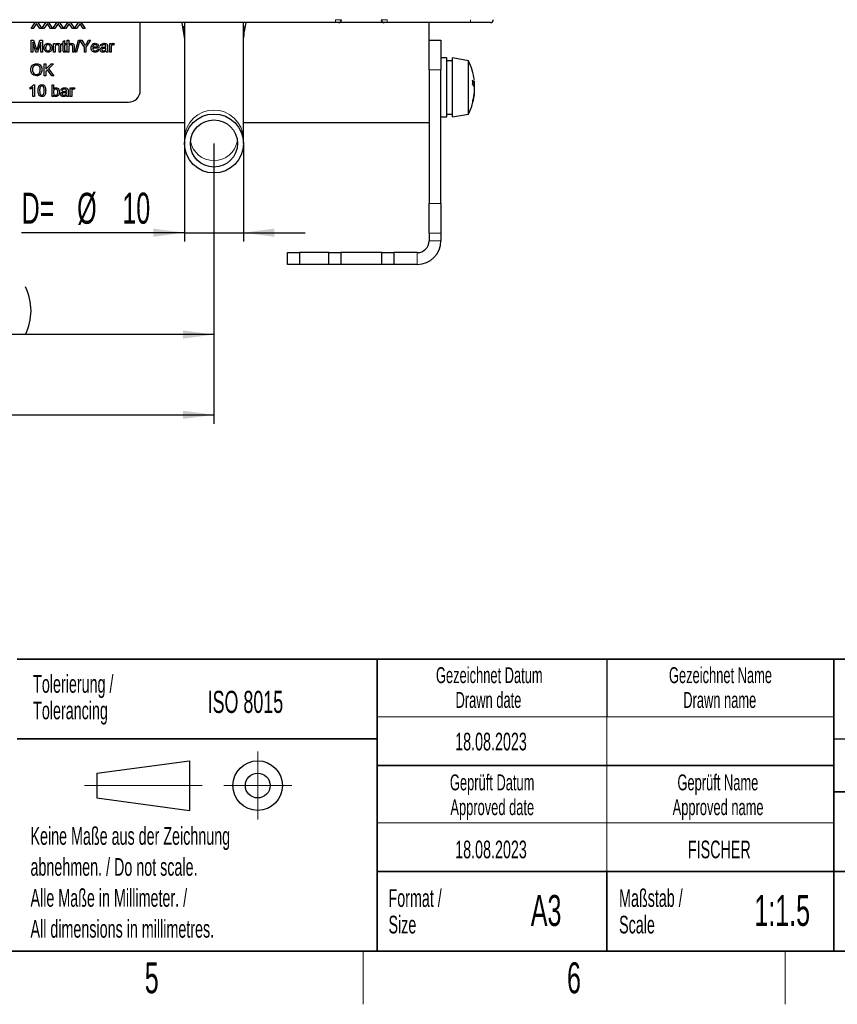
# Paper-space layout 'Blatt5' of a CAD drawing. Header units: millimetres. Extents: x 5 to 418, y 2 to 292.
# Tile 9 of 32: x 226 to 318, y 6 to 117. Entities that reach past the tile are written whole.
import ezdxf

# ---------------------------------------------------------------- set-up
doc = ezdxf.new("R2010")
doc.units = ezdxf.units.MM
doc.layers.add('SLD-0', color=7, linetype='Continuous')
doc.styles.add('SLDTEXTSTYLE0', font='TXT', dxfattribs={"width": 0.605})
doc.dimstyles.new('SLDDIMSTYLE5', dxfattribs={"dimtxt": 3.5, "dimasz": 3.5, "dimexe": 0, "dimexo": 0.0625, "dimgap": 0.875, "dimtad": 1, "dimlfac": 1.5, "dimrnd": 1e-09, "dimzin": 12, "dimdsep": 46, "dimtxsty": 'SLDTEXTSTYLE0', "dimsah": 1, "dimcen": 0.09, "dimadec": 0, "dimazin": 3, "dimtfac": 1, "dimtofl": 0, "dimtmove": 0, "dimatfit": 3, "dimfxl": 1, "dimfrac": 2, "dimtolj": 1, "dimtzin": 12, "dimarcsym": 0})
doc.dimstyles.new('SLDDIMSTYLE6', dxfattribs={"dimtxt": 3.5, "dimasz": 3.5, "dimexe": 0, "dimexo": 0.0625, "dimgap": 0.875, "dimtad": 1, "dimlfac": 1.5, "dimrnd": 1e-09, "dimzin": 12, "dimdsep": 46, "dimtxsty": 'SLDTEXTSTYLE0', "dimsah": 1, "dimcen": 0.09, "dimadec": 0, "dimazin": 3, "dimtfac": 1, "dimtmove": 0, "dimatfit": 0, "dimfxl": 1, "dimfrac": 2, "dimtolj": 1, "dimtzin": 12, "dimarcsym": 0})

# ---------------------------------------------------------------- blocks, each defined once
blk = doc.blocks.new('_D_29')
at = {"layer": 'SLD-0'}
for p, q in [((199.89, 103.3), (199.89, 80.71)), ((247.89, 103.3), (247.89, 80.71)), ((247.89, 81.71), (199.89, 81.71))]:
    blk.add_line(p, q, dxfattribs=at)
for centre, start, end in [((226.58, 84.4), 153.4349, 206.5651), ((221.19, 84.4), 333.4349, 26.5651)]:
    blk.add_arc(centre, 6.01, start, end, dxfattribs=at)
for points in [[(199.89, 81.71), (203.39, 81.25), (203.39, 82.17)], [(247.89, 81.71), (244.39, 82.17), (244.39, 81.25)]]:
    blk.add_solid(points, dxfattribs=at)
at = {"layer": 'SLD-0', "insert": (221.21, 86.22), "char_height": 3.5, "attachment_point": 1, "style": 'SLDTEXTSTYLE0'}
blk.add_mtext('72', dxfattribs=at)
blk = doc.blocks.new('_D_30')
at = {"layer": 'SLD-0'}
for p, q in [((244.55, 103.3), (244.55, 92.22)), ((251.22, 103.3), (251.22, 92.22)), ((244.55, 93.22), (226.14, 93.22)), ((244.55, 93.22), (251.22, 93.22)), ((251.22, 93.22), (258.22, 93.22))]:
    blk.add_line(p, q, dxfattribs=at)
for points in [[(244.55, 93.22), (241.05, 93.68), (241.05, 92.76)], [(251.22, 93.22), (254.72, 92.76), (254.72, 93.68)]]:
    blk.add_solid(points, dxfattribs=at)
at = {"layer": 'SLD-0', "char_height": 3.5, "attachment_point": 1, "style": 'SLDTEXTSTYLE0'}
for s, insert in [('D=', (226.14, 97.74)), ('%%c', (232.42, 97.73)), ('10', (237.53, 97.74))]:
    blk.add_mtext(s, dxfattribs=dict(at, insert=insert))
blk = doc.blocks.new('_D_34')
at = {"layer": 'SLD-0', "color": 7}
for p, q in [((166.22, 121.63), (166.22, 71.63)), ((247.89, 103.3), (247.89, 71.63)), ((166.22, 72.63), (247.89, 72.63))]:
    blk.add_line(p, q, dxfattribs=at)
for points in [[(166.22, 72.63), (169.72, 72.17), (169.72, 73.09)], [(247.89, 72.63), (244.39, 73.09), (244.39, 72.17)]]:
    blk.add_solid(points, dxfattribs=at)
at = {"layer": 'SLD-0', "color": 7, "insert": (201.04, 77.15), "char_height": 3.5, "attachment_point": 1, "style": 'SLDTEXTSTYLE0'}
blk.add_mtext('122,5', dxfattribs=at)

psp = doc.layouts.new('Blatt5')

# ---------------------------------------------------------------- linework, layer by layer
at = {"color": 7, "linetype": 'Continuous', "lineweight": 25}
for p, q in [((261.6443, 116.9677), (184.1289, 116.9677)), ((227.2023, 116.301), (227.6603, 116.9677)), ((227.9567, 116.9677), (228.416, 116.301)), ((228.4331, 116.301), (228.891, 116.9677)), ((229.1875, 116.9677), (229.6468, 116.301)), ((229.6639, 116.301), (230.1218, 116.9677)), ((230.4182, 116.9677), (230.8775, 116.301)), ((230.8946, 116.301), (231.3526, 116.9677)), ((231.649, 116.9677), (232.1083, 116.301)), ((232.1254, 116.301), (232.5833, 116.9677)), ((232.8798, 116.9677), (233.3391, 116.301)), ((244.4534, 115.9718), (244.2922, 116.9677)), ((244.5533, 116.9677), (244.5533, 103.9041)), ((251.22, 103.9041), (251.22, 116.9677)), ((251.4815, 116.9704), (251.3198, 115.9718)), ((261.9776, 116.9677), (261.6443, 116.9677)), ((267.129, 116.9677), (261.9776, 116.9677)), ((267.4623, 116.9677), (267.129, 116.9677)), ((276.8866, 116.9677), (267.4623, 116.9677)), ((272.22, 114.9677), (272.22, 116.9677)), ((279.1443, 116.9677), (276.8866, 116.9677)), ((227.4318, 116.301), (227.2023, 116.301)), ((227.7472, 116.7599), (227.4318, 116.301)), ((228.1892, 116.301), (227.8647, 116.7722)), ((228.416, 116.301), (228.1892, 116.301)), ((228.6625, 116.301), (228.4331, 116.301)), ((228.978, 116.7599), (228.6625, 116.301)), ((229.42, 116.301), (229.0955, 116.7722)), ((229.6468, 116.301), (229.42, 116.301)), ((229.8933, 116.301), (229.6639, 116.301)), ((230.2087, 116.7599), (229.8933, 116.301)), ((230.6508, 116.301), (230.3263, 116.7722)), ((230.8775, 116.301), (230.6508, 116.301)), ((231.1241, 116.301), (230.8946, 116.301)), ((231.4395, 116.7599), (231.1241, 116.301)), ((231.8815, 116.301), (231.557, 116.7722)), ((232.1083, 116.301), (231.8815, 116.301)), ((232.3548, 116.301), (232.1254, 116.301)), ((232.6703, 116.7599), (232.3548, 116.301)), ((233.1123, 116.301), (232.7878, 116.7722)), ((233.3391, 116.301), (233.1123, 116.301)), ((239.5533, 109.301), (239.5533, 116.6344)), ((244.5418, 116.7796), (244.5533, 116.7449)), ((227.2114, 114.9677), (227.4943, 114.9677)), ((227.2114, 113.6344), (227.2114, 114.9677)), ((227.7531, 113.6344), (227.3994, 114.7626)), ((227.3994, 114.7626), (227.3994, 113.6344)), ((227.4943, 114.9677), (227.7923, 114.0321)), ((227.9179, 114.0481), (228.213, 114.9677)), ((228.3054, 114.7626), (227.9497, 113.6344)), ((228.213, 114.9677), (228.4935, 114.9677)), ((228.3054, 113.6344), (228.3054, 114.7626)), ((228.4935, 114.9677), (228.4935, 113.6344)), ((230.8182, 114.8459), (230.9892, 114.9431)), ((230.8182, 114.6087), (230.8182, 114.8459)), ((230.9892, 114.9431), (230.9892, 114.6087)), ((231.2969, 113.6344), (231.2969, 114.9677)), ((231.2969, 114.9677), (231.4678, 114.9677)), ((231.4678, 114.9677), (231.4678, 114.4808)), ((232.2029, 113.6344), (232.5789, 114.9677)), ((232.7194, 114.9649), (232.3442, 113.6344)), ((232.5789, 114.9677), (232.94, 114.9677)), ((233.2304, 114.1993), (232.7194, 114.9649)), ((232.94, 114.9677), (233.1986, 114.5601)), ((233.9312, 114.9677), (233.4184, 114.1993)), ((233.4603, 114.5753), (233.7087, 114.9677)), ((233.7087, 114.9677), (233.9312, 114.9677)), ((272.22, 114.9677), (273.5533, 114.9677)), ((272.22, 111.6344), (272.22, 114.9677)), ((273.5533, 114.9677), (273.5533, 111.6344)), ((227.3994, 113.6344), (227.2114, 113.6344)), ((227.9497, 113.6344), (227.7531, 113.6344)), ((228.4935, 113.6344), (228.3054, 113.6344)), ((229.7584, 113.6344), (229.7584, 114.6087)), ((229.7584, 114.6087), (229.9294, 114.6087)), ((229.9294, 113.6344), (229.7584, 113.6344)), ((229.9294, 114.6087), (229.9294, 114.4728)), ((229.9294, 114.1568), (229.9294, 113.6344)), ((230.3738, 113.6344), (230.3738, 114.2161)), ((230.5447, 113.6344), (230.3738, 113.6344)), ((230.5447, 114.2305), (230.5447, 113.6344)), ((230.6986, 114.4549), (230.6986, 114.6087)), ((230.6986, 114.6087), (230.8182, 114.6087)), ((230.8182, 114.4549), (230.6986, 114.4549)), ((230.8182, 113.9081), (230.8182, 114.4549)), ((230.9892, 114.6087), (231.143, 114.6087)), ((231.143, 114.4549), (230.9892, 114.4549)), ((230.9892, 114.4549), (230.9892, 113.902)), ((231.143, 114.6087), (231.143, 114.4549)), ((231.143, 113.7754), (231.1601, 113.6319)), ((231.4678, 113.6344), (231.2969, 113.6344)), ((231.4678, 114.1571), (231.4678, 113.6344)), ((231.9123, 113.6344), (231.9123, 114.2399)), ((232.0832, 113.6344), (231.9123, 113.6344)), ((232.0832, 114.2487), (232.0832, 113.6344)), ((232.3442, 113.6344), (232.2029, 113.6344)), ((233.2304, 113.6344), (233.2304, 114.1993)), ((233.4184, 113.6344), (233.2304, 113.6344)), ((233.4184, 114.1993), (233.4184, 113.6344)), ((234.1687, 114.2326), (234.7157, 114.2326)), ((234.8858, 114.0788), (234.1687, 114.0788)), ((234.7138, 113.925), (234.8813, 113.9079)), ((235.2114, 114.3181), (235.0405, 114.3352)), ((235.6721, 114.0462), (235.6729, 114.0959)), ((235.9123, 113.6344), (235.7413, 113.6344)), ((235.861, 114.266), (235.861, 114.0574)), ((236.1003, 113.6344), (236.1003, 114.6087)), ((236.1003, 114.6087), (236.2541, 114.6087)), ((236.2712, 113.6344), (236.1003, 113.6344)), ((236.2541, 114.6087), (236.2541, 114.4728)), ((236.2712, 114.152), (236.2712, 113.6344)), ((236.6131, 114.5801), (236.5597, 114.4319)), ((274.22, 112.9677), (273.5533, 112.9677)), ((274.22, 106.5048), (274.22, 112.9677)), ((274.8533, 112.6344), (274.22, 112.6344)), ((276.6666, 112.6479), (274.8533, 112.9677)), ((274.8533, 106.5048), (274.8533, 112.9677)), ((276.6666, 106.805), (276.6666, 112.6479)), ((228.6815, 110.9677), (228.6815, 112.301)), ((228.6815, 112.301), (228.8695, 112.301)), ((228.8695, 112.301), (228.8695, 111.6867)), ((228.8695, 111.6867), (229.4838, 112.301)), ((229.065, 111.6245), (228.8695, 111.4292)), ((228.8695, 111.4292), (228.8695, 110.9677)), ((229.5439, 110.9677), (229.065, 111.6245)), ((229.7413, 112.301), (229.1842, 111.7439)), ((229.1842, 111.7439), (229.7755, 110.9677)), ((229.4838, 112.301), (229.7413, 112.301)), ((272.22, 111.6344), (272.22, 96.5147)), ((273.5533, 96.5147), (273.5533, 111.6344)), ((228.8695, 110.9677), (228.6815, 110.9677)), ((229.7755, 110.9677), (229.5439, 110.9677)), ((227.0976, 109.4597), (227.0976, 109.6173)), ((227.4053, 108.6173), (227.4053, 109.6563)), ((227.4662, 109.9506), (227.5763, 109.9506)), ((227.5763, 109.9506), (227.5763, 108.6173)), ((229.5763, 108.6173), (229.5763, 109.9506)), ((229.5763, 109.9506), (229.7472, 109.9506)), ((229.7472, 109.9506), (229.7472, 109.4599)), ((230.7387, 109.301), (230.5677, 109.3181)), ((231.1994, 109.0291), (231.2002, 109.0788)), ((231.3882, 109.2489), (231.3882, 109.0403)), ((231.6276, 108.6173), (231.6276, 109.5916)), ((231.6276, 109.5916), (231.7814, 109.5916)), ((231.7814, 109.5916), (231.7814, 109.4557)), ((231.7985, 109.1349), (231.7985, 108.6173)), ((232.1404, 109.563), (232.087, 109.4148)), ((277.1463, 110.1179), (277.3353, 110.1696)), ((277.2439, 109.8522), (277.3541, 109.8681)), ((277.3007, 110.1602), (277.3469, 110.1603)), ((277.334, 109.6363), (277.3353, 109.6366)), ((207.5533, 107.9677), (238.22, 107.9677)), ((227.5763, 108.6173), (227.4053, 108.6173)), ((229.7472, 108.6173), (229.5763, 108.6173)), ((229.7472, 108.7634), (229.7472, 108.6173)), ((231.4395, 108.6173), (231.2686, 108.6173)), ((231.7985, 108.6173), (231.6276, 108.6173)), ((277.3234, 108.9136), (277.3469, 108.9092)), ((277.3418, 109.0616), (277.3541, 109.0584)), ((273.5533, 106.301), (274.22, 106.301)), ((274.22, 106.6344), (274.8533, 106.6344)), ((274.22, 106.301), (274.22, 106.5048)), ((274.8533, 106.301), (276.6666, 106.6208)), ((274.8533, 106.301), (274.8533, 106.5048)), ((276.6666, 106.6208), (276.6666, 106.805)), ((244.5533, 105.6344), (203.22, 105.6344)), ((272.22, 105.6344), (251.22, 105.6344)), ((244.5533, 103.9041), (244.5533, 103.301)), ((251.22, 103.301), (251.22, 103.9041)), ((272.22, 93.1814), (272.22, 96.5147)), ((273.5533, 96.5147), (273.5533, 93.1814)), ((272.22, 93.1814), (272.22, 92.301)), ((273.5533, 93.1814), (273.5533, 92.301)), ((256.22, 89.6344), (256.22, 90.9677)), ((256.22, 90.9677), (257.5533, 90.9677)), ((257.5533, 90.9677), (257.5533, 89.6344)), ((260.8866, 90.9677), (257.5533, 90.9677)), ((260.8866, 89.6344), (260.8866, 90.9677)), ((260.8866, 90.9677), (262.22, 90.9677)), ((262.22, 90.9677), (262.22, 89.6344)), ((266.8866, 90.9677), (262.22, 90.9677)), ((266.8866, 89.6344), (266.8866, 90.9677)), ((266.8866, 90.9677), (268.22, 90.9677)), ((268.22, 90.9677), (268.22, 89.6344)), ((270.8866, 90.9677), (268.22, 90.9677)), ((257.5533, 89.6344), (256.22, 89.6344)), ((260.8866, 89.6344), (257.5533, 89.6344)), ((262.22, 89.6344), (260.8866, 89.6344)), ((266.8866, 89.6344), (262.22, 89.6344)), ((268.22, 89.6344), (266.8866, 89.6344)), ((270.8866, 89.6344), (268.22, 89.6344))]:
    psp.add_line(p, q, dxfattribs=at)
at = {"color": 7, "linetype": 'Continuous', "lineweight": 18}
for p, q in [((261.6443, 116.9677), (261.6443, 117.2952)), ((267.4623, 117.2952), (267.4623, 116.9677)), ((276.8866, 117.2952), (276.8866, 116.9677)), ((273.5533, 111.6344), (272.22, 111.6344)), ((272.22, 96.5147), (273.5533, 96.5147)), ((273.5533, 93.1814), (272.22, 93.1814)), ((272.22, 92.301), (273.5533, 92.301)), ((270.8866, 90.9677), (270.8866, 89.6344))]:
    psp.add_line(p, q, dxfattribs=at)
at = {"color": 7, "linetype": 'Continuous', "lineweight": 25, "flags": 128}
psp.add_lwpolyline([(239.5533, 116.6344), (239.5277, 116.8945), (239.5109, 116.9677)], dxfattribs=at)
at = {"color": 7, "linetype": 'Continuous', "lineweight": 25}
for radius in [3.3333, 2.6667]:
    psp.add_circle((247.8866, 103.301), radius, dxfattribs=at)
for centre, radius, start, end in [((261.9776, 117.301), 0.3333, 270, 359), ((267.129, 117.301), 0.3333, 181, 270), ((279.1443, 117.301), 0.3333, 270, 359), ((270.72, 109.6344), 6.6667, 7.16035, 26.874607), ((276.5671, 109.878), 0.8217, 20.78825, 45.449765), ((271.0637, 110.2431), 6.0839, 357.922799, 2.077201), ((277.1877, 110.2624), 0.1743, 327.86154, 342.619615), ((275.8243, 110.2118), 1.5297, 359.942397, 5.539657), ((238.22, 109.301), 1.3333, 270, 0), ((275.862, 109.1508), 1.55, 18.091623, 34.224541), ((271.119, 109.765), 6.2624, 345.069726, 353.981948), ((273.5604, 110.0588), 3.7985, 353.618191, 357.122907), ((273.5604, 109.2099), 3.7985, 2.877093, 6.381809), ((277.2067, 109.0137), 0.154, 16.872814, 26.757496), ((271.4565, 109.8701), 5.8976, 359.981262, 2.820433), ((271.4565, 109.3986), 5.8976, 357.179567, 0.018738), ((270.72, 109.6344), 6.6667, 333.125393, 352.83965), ((271.7139, 109.5083), 5.6648, 344.400087, 353.929109), ((276.3543, 108.0682), 0.82, 354.169493, 5.830507), ((275.8243, 109.0569), 1.5297, 354.460343, 0.057603), ((270.8866, 92.301), 1.3333, 270, 0), ((270.8866, 92.301), 2.6667, 270, 0)]:
    psp.add_arc(centre, radius, start, end, dxfattribs=at)
at = {"color": 7, "linetype": 'Continuous', "lineweight": 18}
for centre, radius, start, end in [((247.8866, 103.7409), 3.3373, 2.802718, 177.197282), ((247.8866, 104.0446), 2.6836, 189.279134, 350.720866)]:
    psp.add_arc(centre, radius, start, end, dxfattribs=at)
for centre, major_axis, start_param, end_param in [((261.6442, 117.301), (0.6667, -0.0058), 4.71261742, 6.28310916), ((267.4624, 117.301), (0.6667, 0.0058), 3.1416688, 4.71216054)]:
    psp.add_ellipse(centre, major_axis=major_axis, ratio=0.00872421, start_param=start_param, end_param=end_param, dxfattribs=at)
at = {"color": 7, "linetype": 'Continuous', "lineweight": 25}
for start_param, end_param in [(4.72141598, 4.95433406), (1.32885124, 1.56176933)]:
    psp.add_ellipse((247.8866, 116.0048), major_axis=(0, -3.6537), ratio=0.93969262, start_param=start_param, end_param=end_param, dxfattribs=at)
for points, knots in [([(227.81, 116.8515), (227.7982, 116.8345), (227.7771, 116.804), (227.7563, 116.7734), (227.7472, 116.7599)], [0, 0, 0, 0, 0.560001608, 1, 1, 1, 1]), ([(227.8647, 116.7722), (227.8545, 116.7869), (227.8361, 116.8133), (227.818, 116.8398), (227.81, 116.8515)], [0, 0, 0, 0, 0.55999976, 1, 1, 1, 1]), ([(229.0407, 116.8515), (229.0289, 116.8345), (229.0079, 116.804), (228.9871, 116.7734), (228.978, 116.7599)], [0, 0, 0, 0, 0.56000161, 1, 1, 1, 1]), ([(229.0955, 116.7722), (229.0852, 116.7869), (229.0669, 116.8133), (229.0487, 116.8398), (229.0407, 116.8515)], [0, 0, 0, 0, 0.55999976, 1, 1, 1, 1]), ([(230.2715, 116.8515), (230.2597, 116.8345), (230.2386, 116.804), (230.2179, 116.7734), (230.2087, 116.7599)], [0, 0, 0, 0, 0.56000161, 1, 1, 1, 1]), ([(230.3263, 116.7722), (230.316, 116.7869), (230.2977, 116.8133), (230.2795, 116.8398), (230.2715, 116.8515)], [0, 0, 0, 0, 0.55999976, 1, 1, 1, 1]), ([(231.5023, 116.8515), (231.4905, 116.8345), (231.4694, 116.804), (231.4486, 116.7734), (231.4395, 116.7599)], [0, 0, 0, 0, 0.56000161, 1, 1, 1, 1]), ([(231.557, 116.7722), (231.5468, 116.7869), (231.5284, 116.8133), (231.5103, 116.8398), (231.5023, 116.8515)], [0, 0, 0, 0, 0.55999976, 1, 1, 1, 1]), ([(232.733, 116.8515), (232.7212, 116.8345), (232.7002, 116.804), (232.6794, 116.7734), (232.6703, 116.7599)], [0, 0, 0, 0, 0.560001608, 1, 1, 1, 1]), ([(232.7878, 116.7722), (232.7775, 116.7869), (232.7592, 116.8133), (232.741, 116.8398), (232.733, 116.8515)], [0, 0, 0, 0, 0.55999976, 1, 1, 1, 1]), ([(227.7923, 114.0321), (227.8038, 113.9956), (227.8242, 113.9304), (227.8438, 113.865), (227.8524, 113.8363)], [0, 0, 0, 0, 0.56000185, 1, 1, 1, 1]), ([(227.8524, 113.8363), (227.8644, 113.8759), (227.8858, 113.9466), (227.9081, 114.0171), (227.9179, 114.0481)], [0, 0, 0, 0, 0.55999692, 1, 1, 1, 1]), ([(228.6815, 114.1215), (228.6853, 114.2052), (228.6922, 114.3545), (228.7867, 114.4686), (228.8281, 114.5187)], [0, 0, 0, 0, 0.56096346, 1, 1, 1, 1]), ([(229.1265, 113.6173), (229.0549, 113.6248), (228.9121, 113.6399), (228.7569, 113.7814), (228.6897, 113.9539), (228.6842, 114.0656), (228.6815, 114.1215)], [0, 0, 0, 0, 0.27961572, 0.55837074, 0.77885802, 1, 1, 1, 1]), ([(228.8281, 114.5187), (228.8787, 114.5538), (228.9691, 114.6165), (229.0783, 114.623), (229.1265, 114.6258)], [0, 0, 0, 0, 0.55903307, 1, 1, 1, 1]), ([(229.1265, 114.472), (229.0951, 114.4692), (229.0325, 114.4638), (228.9508, 114.4131), (228.8644, 114.3048), (228.8574, 114.1974), (228.8524, 114.1221)], [0, 0, 0, 0, 0.1871365, 0.37402463, 0.56109723, 1, 1, 1, 1]), ([(228.8524, 114.1221), (228.8545, 114.075), (228.8586, 113.9813), (228.9161, 113.8594), (229.0156, 113.7831), (229.0895, 113.7751), (229.1265, 113.7711)], [0, 0, 0, 0, 0.28112931, 0.56038396, 0.78015885, 1, 1, 1, 1]), ([(229.1265, 114.6258), (229.1965, 114.6181), (229.3365, 114.6028), (229.4888, 114.466), (229.5617, 114.2997), (229.5675, 114.19), (229.5704, 114.1352)], [0, 0, 0, 0, 0.27955564, 0.55860039, 0.77899078, 1, 1, 1, 1]), ([(229.3994, 114.1271), (229.3974, 114.1736), (229.3933, 114.2661), (229.333, 114.3843), (229.2358, 114.46), (229.1629, 114.468), (229.1265, 114.472)], [0, 0, 0, 0, 0.28106405, 0.56031642, 0.78017413, 1, 1, 1, 1]), ([(229.5704, 114.1352), (229.568, 114.0625), (229.5632, 113.9178), (229.459, 113.7354), (229.2966, 113.6343), (229.1832, 113.6229), (229.1265, 113.6173)], [0, 0, 0, 0, 0.28103321, 0.55951312, 0.77960199, 1, 1, 1, 1]), ([(229.1265, 113.7711), (229.1581, 113.7739), (229.2214, 113.7795), (229.3028, 113.8325), (229.3886, 113.9427), (229.395, 114.0511), (229.3994, 114.1271)], [0, 0, 0, 0, 0.187044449, 0.373944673, 0.560983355, 1, 1, 1, 1]), ([(229.9294, 114.4728), (229.9494, 114.4985), (229.9894, 114.55), (230.0905, 114.6133), (230.1747, 114.6211), (230.2261, 114.6258)], [0, 0, 0, 0, 0.28055392, 0.56081541, 1, 1, 1, 1]), ([(230.1786, 114.472), (230.15, 114.4696), (230.0928, 114.4648), (230.0153, 114.4238), (229.9337, 114.3254), (229.9311, 114.2264), (229.9294, 114.1568)], [0, 0, 0, 0, 0.18727275, 0.37436152, 0.56054005, 1, 1, 1, 1]), ([(230.3738, 114.2161), (230.3735, 114.2506), (230.373, 114.3192), (230.338, 114.4137), (230.2599, 114.4647), (230.2057, 114.4695), (230.1786, 114.472)], [0, 0, 0, 0, 0.28167989, 0.55978517, 0.77958725, 1, 1, 1, 1]), ([(230.2261, 114.6258), (230.2659, 114.6225), (230.3453, 114.616), (230.4479, 114.5648), (230.5119, 114.4813), (230.5279, 114.4206), (230.5359, 114.3902)], [0, 0, 0, 0, 0.28021554, 0.55997122, 0.77963587, 1, 1, 1, 1]), ([(230.5359, 114.3902), (230.5391, 114.3605), (230.5447, 114.3074), (230.5447, 114.254), (230.5447, 114.2305)], [0, 0, 0, 0, 0.559791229, 1, 1, 1, 1]), ([(231.0397, 113.6173), (231.0128, 113.6182), (230.9592, 113.6202), (230.8821, 113.6512), (230.8083, 113.7489), (230.8141, 113.8424), (230.8182, 113.9081)], [0, 0, 0, 0, 0.187432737, 0.373821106, 0.559462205, 1, 1, 1, 1]), ([(230.9892, 113.902), (230.987, 113.8699), (230.9843, 113.8297), (231.0108, 113.7909), (231.0367, 113.7727), (231.0603, 113.7718), (231.076, 113.7711)], [0, 0, 0, 0, 0.49959573, 0.62523856, 0.7503541, 1, 1, 1, 1]), ([(231.1601, 113.6319), (231.1378, 113.6275), (231.098, 113.6195), (231.0575, 113.618), (231.0397, 113.6173)], [0, 0, 0, 0, 0.5600783, 1, 1, 1, 1]), ([(231.076, 113.7711), (231.0885, 113.7715), (231.1109, 113.7722), (231.1332, 113.7744), (231.143, 113.7754)], [0, 0, 0, 0, 0.55996521, 1, 1, 1, 1]), ([(231.4678, 114.4808), (231.5121, 114.5268), (231.5914, 114.6092), (231.704, 114.6207), (231.7536, 114.6258)], [0, 0, 0, 0, 0.55934104, 1, 1, 1, 1]), ([(231.7151, 114.472), (231.6727, 114.4659), (231.5881, 114.4537), (231.4726, 114.338), (231.4696, 114.2258), (231.4678, 114.1571)], [0, 0, 0, 0, 0.28020548, 0.5593196, 1, 1, 1, 1]), ([(231.9123, 114.2399), (231.911, 114.2724), (231.9086, 114.3373), (231.867, 114.4227), (231.792, 114.4669), (231.7408, 114.4703), (231.7151, 114.472)], [0, 0, 0, 0, 0.28122151, 0.55977747, 0.77937798, 1, 1, 1, 1]), ([(231.7536, 114.6258), (231.8076, 114.6212), (231.9152, 114.612), (232.0419, 114.5116), (232.0802, 114.3752), (232.0822, 114.2909), (232.0832, 114.2487)], [0, 0, 0, 0, 0.28031778, 0.55833953, 0.77855355, 1, 1, 1, 1]), ([(233.1986, 114.5601), (233.2222, 114.5231), (233.2643, 114.457), (233.3062, 114.3908), (233.3247, 114.3616)], [0, 0, 0, 0, 0.56000052, 1, 1, 1, 1]), ([(233.3247, 114.3616), (233.35, 114.4015), (233.3954, 114.4727), (233.4405, 114.544), (233.4603, 114.5753)], [0, 0, 0, 0, 0.55999995, 1, 1, 1, 1]), ([(233.9977, 114.1133), (234.002, 114.1855), (234.0104, 114.3297), (234.1183, 114.5075), (234.2779, 114.6115), (234.3913, 114.621), (234.4481, 114.6258)], [0, 0, 0, 0, 0.28074755, 0.5597747, 0.77966635, 1, 1, 1, 1]), ([(234.4571, 113.6173), (234.3851, 113.6237), (234.2412, 113.6367), (234.0803, 113.7728), (234.0066, 113.9445), (234.0007, 114.0569), (233.9977, 114.1133)], [0, 0, 0, 0, 0.27995211, 0.55866091, 0.77899431, 1, 1, 1, 1]), ([(234.4473, 114.472), (234.4091, 114.4688), (234.3329, 114.4624), (234.241, 114.4031), (234.1825, 114.3219), (234.1733, 114.2624), (234.1687, 114.2326)], [0, 0, 0, 0, 0.28019031, 0.55972787, 0.7796424, 1, 1, 1, 1]), ([(234.1687, 114.0788), (234.174, 114.0346), (234.1845, 113.9465), (234.2559, 113.8409), (234.3554, 113.7799), (234.425, 113.774), (234.4598, 113.7711)], [0, 0, 0, 0, 0.280633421, 0.559687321, 0.779660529, 1, 1, 1, 1]), ([(234.6529, 114.3902), (234.6189, 114.4171), (234.5581, 114.4653), (234.4812, 114.4699), (234.4473, 114.472)], [0, 0, 0, 0, 0.55851176, 1, 1, 1, 1]), ([(234.4481, 114.6258), (234.5188, 114.6176), (234.6601, 114.6013), (234.8107, 114.4585), (234.8782, 114.2885), (234.8838, 114.178), (234.8866, 114.1226)], [0, 0, 0, 0, 0.2793662, 0.55839817, 0.77888505, 1, 1, 1, 1]), ([(234.8813, 113.9079), (234.8621, 113.8593), (234.8237, 113.7623), (234.6745, 113.638), (234.5395, 113.6251), (234.4571, 113.6173)], [0, 0, 0, 0, 0.28061317, 0.56083289, 1, 1, 1, 1]), ([(234.4598, 113.7711), (234.4892, 113.7728), (234.5481, 113.7762), (234.6489, 113.8184), (234.6892, 113.8846), (234.7138, 113.925)], [0, 0, 0, 0, 0.28128238, 0.56190631, 1, 1, 1, 1]), ([(234.7157, 114.2326), (234.7112, 114.2652), (234.7033, 114.3232), (234.6683, 114.3698), (234.6529, 114.3902)], [0, 0, 0, 0, 0.56067444, 1, 1, 1, 1]), ([(234.8866, 114.1226), (234.8865, 114.1144), (234.8863, 114.0998), (234.886, 114.0852), (234.8858, 114.0788)], [0, 0, 0, 0, 0.55999872, 1, 1, 1, 1]), ([(235.0234, 113.8926), (235.0271, 113.9286), (235.0346, 114.0005), (235.1095, 114.1123), (235.1967, 114.1476), (235.2499, 114.1691)], [0, 0, 0, 0, 0.28045797, 0.56098299, 1, 1, 1, 1]), ([(235.3423, 113.6173), (235.2977, 113.6198), (235.2087, 113.6249), (235.0981, 113.6897), (235.0325, 113.7876), (235.0264, 113.8576), (235.0234, 113.8926)], [0, 0, 0, 0, 0.28081545, 0.55969018, 0.7796958, 1, 1, 1, 1]), ([(235.0405, 114.3352), (235.0561, 114.3882), (235.0874, 114.494), (235.2561, 114.6121), (235.3962, 114.6206), (235.482, 114.6258)], [0, 0, 0, 0, 0.28042975, 0.55930324, 1, 1, 1, 1]), ([(235.4157, 114.0427), (235.367, 114.0376), (235.3061, 114.0312), (235.2415, 113.9968), (235.2155, 113.971), (235.1978, 113.9385), (235.1955, 113.9143), (235.1943, 113.9022)], [0, 0, 0, 0, 0.5002798, 0.62532631, 0.75026932, 0.87514701, 1, 1, 1, 1]), ([(235.1943, 113.9022), (235.1961, 113.8863), (235.1998, 113.8543), (235.2299, 113.8151), (235.2887, 113.7767), (235.3431, 113.7734), (235.3813, 113.7711)], [0, 0, 0, 0, 0.1865647, 0.37346721, 0.56061336, 1, 1, 1, 1]), ([(235.4513, 114.472), (235.4221, 114.471), (235.364, 114.4692), (235.2833, 114.4436), (235.2339, 114.3833), (235.2189, 114.3399), (235.2114, 114.3181)], [0, 0, 0, 0, 0.28085468, 0.55975085, 0.77949964, 1, 1, 1, 1]), ([(235.2499, 114.1691), (235.2759, 114.1748), (235.3224, 114.1851), (235.3696, 114.191), (235.3904, 114.1936)], [0, 0, 0, 0, 0.55991842, 1, 1, 1, 1]), ([(235.69, 113.754), (235.6317, 113.7106), (235.5275, 113.633), (235.3989, 113.6221), (235.3423, 113.6173)], [0, 0, 0, 0, 0.55997142, 1, 1, 1, 1]), ([(235.3813, 113.7711), (235.4414, 113.7785), (235.5489, 113.7918), (235.6169, 113.8746), (235.6468, 113.9111)], [0, 0, 0, 0, 0.5597581, 1, 1, 1, 1]), ([(235.3904, 114.1936), (235.4437, 114.2004), (235.539, 114.2124), (235.6315, 114.2383), (235.6721, 114.2497)], [0, 0, 0, 0, 0.56018496, 1, 1, 1, 1]), ([(235.6729, 114.0959), (235.6256, 114.0826), (235.5411, 114.0589), (235.4541, 114.0477), (235.4157, 114.0427)], [0, 0, 0, 0, 0.55975966, 1, 1, 1, 1]), ([(235.6289, 114.4204), (235.598, 114.4382), (235.5428, 114.4701), (235.4793, 114.4714), (235.4513, 114.472)], [0, 0, 0, 0, 0.55787059, 1, 1, 1, 1]), ([(235.482, 114.6258), (235.5711, 114.621), (235.6952, 114.6144), (235.8229, 114.5123), (235.8427, 114.4456), (235.8527, 114.4121)], [0, 0, 0, 0, 0.55925309, 0.77919507, 1, 1, 1, 1]), ([(235.6729, 114.2895), (235.6724, 114.3169), (235.6713, 114.3655), (235.6418, 114.4037), (235.6289, 114.4204)], [0, 0, 0, 0, 0.56190266, 1, 1, 1, 1]), ([(235.6468, 113.9111), (235.6556, 113.9355), (235.6714, 113.9793), (235.6719, 114.0257), (235.6721, 114.0462)], [0, 0, 0, 0, 0.558994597, 1, 1, 1, 1]), ([(235.6721, 114.2497), (235.6723, 114.2572), (235.6725, 114.2704), (235.6728, 114.2837), (235.6729, 114.2895)], [0, 0, 0, 0, 0.56002349, 1, 1, 1, 1]), ([(235.7413, 113.6344), (235.7277, 113.655), (235.7035, 113.692), (235.6942, 113.735), (235.69, 113.754)], [0, 0, 0, 0, 0.55969728, 1, 1, 1, 1]), ([(235.8527, 114.4121), (235.8557, 114.3849), (235.8609, 114.3364), (235.861, 114.2875), (235.861, 114.266)], [0, 0, 0, 0, 0.55981741, 1, 1, 1, 1]), ([(235.861, 114.0574), (235.8612, 114.0087), (235.8615, 113.9284), (235.865, 113.8168), (235.876, 113.7221), (235.9002, 113.6636), (235.9123, 113.6344)], [0, 0, 0, 0, 0.34020586, 0.56033908, 0.78017472, 1, 1, 1, 1]), ([(236.2541, 114.4728), (236.2797, 114.5162), (236.3153, 114.5767), (236.3948, 114.6206), (236.4337, 114.6241), (236.4531, 114.6258)], [0, 0, 0, 0, 0.559599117, 0.779771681, 1, 1, 1, 1]), ([(236.2977, 114.3472), (236.289, 114.3113), (236.2735, 114.247), (236.2719, 114.181), (236.2712, 114.152)], [0, 0, 0, 0, 0.55988773, 1, 1, 1, 1]), ([(236.4464, 114.472), (236.427, 114.4696), (236.3881, 114.4648), (236.3296, 114.422), (236.3098, 114.3756), (236.2977, 114.3472)], [0, 0, 0, 0, 0.28030506, 0.56091063, 1, 1, 1, 1]), ([(236.5597, 114.4319), (236.5402, 114.4443), (236.5054, 114.4665), (236.4645, 114.4703), (236.4464, 114.472)], [0, 0, 0, 0, 0.5601157, 1, 1, 1, 1]), ([(236.4531, 114.6258), (236.4846, 114.6228), (236.5409, 114.6173), (236.591, 114.5915), (236.6131, 114.5801)], [0, 0, 0, 0, 0.55954616, 1, 1, 1, 1]), ([(227.1772, 111.6167), (227.1838, 111.7168), (227.1969, 111.9163), (227.3526, 112.1587), (227.5751, 112.299), (227.732, 112.3117), (227.8105, 112.3181)], [0, 0, 0, 0, 0.2805704, 0.55957461, 0.77956077, 1, 1, 1, 1]), ([(227.8097, 110.9506), (227.7134, 110.9616), (227.5208, 110.9837), (227.3076, 111.166), (227.197, 111.3906), (227.1838, 111.5413), (227.1772, 111.6167)], [0, 0, 0, 0, 0.27959997, 0.55876532, 0.77931029, 1, 1, 1, 1]), ([(227.8116, 112.1643), (227.7367, 112.1542), (227.5871, 112.1341), (227.3818, 111.9326), (227.3715, 111.7353), (227.3653, 111.6146)], [0, 0, 0, 0, 0.280127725, 0.559652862, 1, 1, 1, 1]), ([(227.3653, 111.6146), (227.3698, 111.5432), (227.3788, 111.4009), (227.4864, 111.2269), (227.641, 111.1204), (227.7529, 111.1098), (227.8089, 111.1044)], [0, 0, 0, 0, 0.28065662, 0.559885, 0.77984923, 1, 1, 1, 1]), ([(227.8089, 111.1044), (227.882, 111.1138), (228.0283, 111.1325), (228.1798, 111.285), (228.2461, 111.4618), (228.2515, 111.5763), (228.2541, 111.6336)], [0, 0, 0, 0, 0.27910019, 0.55819199, 0.77880636, 1, 1, 1, 1]), ([(228.4422, 111.6322), (228.4338, 111.5345), (228.4169, 111.3395), (228.2616, 111.1026), (228.0394, 110.9729), (227.8863, 110.958), (227.8097, 110.9506)], [0, 0, 0, 0, 0.28035303, 0.55950225, 0.77963533, 1, 1, 1, 1]), ([(227.8105, 112.3181), (227.9086, 112.3066), (228.1047, 112.2835), (228.3206, 112.0951), (228.4266, 111.8629), (228.437, 111.7092), (228.4422, 111.6322)], [0, 0, 0, 0, 0.27956445, 0.55858412, 0.77908716, 1, 1, 1, 1]), ([(228.2541, 111.6336), (228.2496, 111.7063), (228.2405, 111.8514), (228.1407, 112.0351), (227.9829, 112.1463), (227.8687, 112.1583), (227.8116, 112.1643)], [0, 0, 0, 0, 0.28079669, 0.5600682, 0.77998402, 1, 1, 1, 1]), ([(227.0976, 109.6173), (227.1808, 109.6643), (227.3293, 109.7482), (227.4244, 109.8888), (227.4662, 109.9506)], [0, 0, 0, 0, 0.56042743, 1, 1, 1, 1]), ([(227.4053, 109.6563), (227.3525, 109.6123), (227.2581, 109.5337), (227.1467, 109.4823), (227.0976, 109.4597)], [0, 0, 0, 0, 0.55968587, 1, 1, 1, 1]), ([(228.0036, 109.2748), (228.0087, 109.4287), (228.0151, 109.6212), (228.1282, 109.8194), (228.2116, 109.8982), (228.3177, 109.9439), (228.3932, 109.9484), (228.431, 109.9506)], [0, 0, 0, 0, 0.4991489, 0.62452241, 0.74959693, 0.87467429, 1, 1, 1, 1]), ([(228.1332, 108.7286), (228.0877, 108.8255), (228.0062, 108.9992), (228.0044, 109.1904), (228.0036, 109.2748)], [0, 0, 0, 0, 0.55797334, 1, 1, 1, 1]), ([(228.2518, 109.7054), (228.224, 109.6276), (228.1742, 109.4883), (228.1744, 109.3406), (228.1746, 109.2754)], [0, 0, 0, 0, 0.55805879, 1, 1, 1, 1]), ([(228.1746, 109.2754), (228.176, 109.1665), (228.1777, 109.0305), (228.2295, 108.8746), (228.2814, 108.8111), (228.3493, 108.7624), (228.4038, 108.7568), (228.431, 108.754)], [0, 0, 0, 0, 0.500362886, 0.625567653, 0.750538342, 0.875303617, 1, 1, 1, 1]), ([(228.4291, 109.7967), (228.4098, 109.7955), (228.3711, 109.793), (228.306, 109.7653), (228.2723, 109.7281), (228.2518, 109.7054)], [0, 0, 0, 0, 0.28045324, 0.56068848, 1, 1, 1, 1]), ([(228.6874, 109.2754), (228.6862, 109.3847), (228.6847, 109.5214), (228.631, 109.6768), (228.5801, 109.7414), (228.511, 109.789), (228.4564, 109.7942), (228.4291, 109.7967)], [0, 0, 0, 0, 0.5003519, 0.62552918, 0.75051624, 0.87525526, 1, 1, 1, 1]), ([(228.431, 109.9506), (228.4687, 109.9482), (228.5442, 109.9433), (228.6502, 109.898), (228.7355, 109.8207), (228.8408, 109.618), (228.8505, 109.4273), (228.8583, 109.2748)], [0, 0, 0, 0, 0.12537335, 0.25064374, 0.37569752, 0.50111317, 1, 1, 1, 1]), ([(228.431, 108.754), (228.4581, 108.7569), (228.5125, 108.7628), (228.5807, 108.8109), (228.6322, 108.8748), (228.6844, 109.0304), (228.6861, 109.1665), (228.6874, 109.2754)], [0, 0, 0, 0, 0.12465631, 0.24942033, 0.37438739, 0.4995905, 1, 1, 1, 1]), ([(228.8583, 109.2748), (228.8531, 109.1212), (228.8465, 108.9289), (228.7337, 108.7308), (228.6504, 108.652), (228.5441, 108.6067), (228.4687, 108.6023), (228.431, 108.6002)], [0, 0, 0, 0, 0.4991147, 0.62445824, 0.74955378, 0.8746582, 1, 1, 1, 1]), ([(229.7472, 109.4599), (229.7861, 109.5066), (229.8556, 109.5899), (229.9621, 109.603), (230.009, 109.6087)], [0, 0, 0, 0, 0.55968608, 1, 1, 1, 1]), ([(229.9986, 109.4549), (229.9689, 109.4514), (229.9095, 109.4443), (229.8365, 109.3893), (229.7591, 109.2841), (229.7521, 109.1826), (229.7472, 109.1114)], [0, 0, 0, 0, 0.18665206, 0.37360993, 0.56086997, 1, 1, 1, 1]), ([(229.7472, 109.1114), (229.7474, 109.0652), (229.7478, 108.983), (229.7788, 108.907), (229.7924, 108.8737)], [0, 0, 0, 0, 0.561077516, 1, 1, 1, 1]), ([(229.9916, 108.754), (230.0218, 108.7576), (230.0821, 108.7648), (230.1559, 108.8215), (230.2325, 108.9297), (230.2387, 109.0329), (230.2429, 109.1052)], [0, 0, 0, 0, 0.18654415, 0.37350168, 0.56061355, 1, 1, 1, 1]), ([(230.2429, 109.1052), (230.2384, 109.1873), (230.2316, 109.3105), (230.1315, 109.4162), (230.0585, 109.4505), (230.0186, 109.4534), (229.9986, 109.4549)], [0, 0, 0, 0, 0.49875378, 0.74865592, 0.87430322, 1, 1, 1, 1]), ([(230.4139, 109.1189), (230.4103, 109.0497), (230.4033, 108.9117), (230.3122, 108.7374), (230.1709, 108.6206), (230.0624, 108.607), (230.0082, 108.6002)], [0, 0, 0, 0, 0.28095837, 0.56035189, 0.78038235, 1, 1, 1, 1]), ([(230.009, 109.6087), (230.0759, 109.5997), (230.2095, 109.5817), (230.3842, 109.3967), (230.4026, 109.2243), (230.4139, 109.1189)], [0, 0, 0, 0, 0.28030735, 0.55978754, 1, 1, 1, 1]), ([(230.5506, 108.8755), (230.5544, 108.9115), (230.5618, 108.9835), (230.6367, 109.0952), (230.7239, 109.1305), (230.7771, 109.152)], [0, 0, 0, 0, 0.28045797, 0.56098299, 1, 1, 1, 1]), ([(230.5677, 109.3181), (230.5834, 109.3711), (230.6147, 109.4769), (230.7833, 109.595), (230.9234, 109.6035), (231.0092, 109.6087)], [0, 0, 0, 0, 0.28042975, 0.55930324, 1, 1, 1, 1]), ([(230.9785, 109.4549), (230.9494, 109.4539), (230.8913, 109.4521), (230.8105, 109.4265), (230.7611, 109.3662), (230.7462, 109.3228), (230.7387, 109.301)], [0, 0, 0, 0, 0.280854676, 0.559750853, 0.779499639, 1, 1, 1, 1]), ([(230.7771, 109.152), (230.8032, 109.1577), (230.8496, 109.168), (230.8968, 109.1739), (230.9176, 109.1766)], [0, 0, 0, 0, 0.559918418, 1, 1, 1, 1]), ([(230.9176, 109.1766), (230.971, 109.1833), (231.0663, 109.1953), (231.1588, 109.2212), (231.1994, 109.2326)], [0, 0, 0, 0, 0.56018496, 1, 1, 1, 1]), ([(231.2002, 109.0788), (231.1529, 109.0655), (231.0684, 109.0418), (230.9813, 109.0306), (230.943, 109.0256)], [0, 0, 0, 0, 0.55975966, 1, 1, 1, 1]), ([(231.1561, 109.4033), (231.1253, 109.4211), (231.0701, 109.453), (231.0066, 109.4543), (230.9785, 109.4549)], [0, 0, 0, 0, 0.55787059, 1, 1, 1, 1]), ([(231.0092, 109.6087), (231.0983, 109.604), (231.2224, 109.5973), (231.3502, 109.4952), (231.37, 109.4285), (231.38, 109.395)], [0, 0, 0, 0, 0.55925309, 0.77919507, 1, 1, 1, 1]), ([(231.2002, 109.2724), (231.1996, 109.2998), (231.1986, 109.3484), (231.1691, 109.3866), (231.1561, 109.4033)], [0, 0, 0, 0, 0.561902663, 1, 1, 1, 1]), ([(231.1994, 109.2326), (231.1996, 109.2401), (231.1998, 109.2533), (231.2001, 109.2666), (231.2002, 109.2724)], [0, 0, 0, 0, 0.56002349, 1, 1, 1, 1]), ([(231.38, 109.395), (231.3829, 109.3678), (231.3882, 109.3193), (231.3882, 109.2704), (231.3882, 109.2489)], [0, 0, 0, 0, 0.55981741, 1, 1, 1, 1]), ([(231.7814, 109.4557), (231.807, 109.4991), (231.8426, 109.5597), (231.9221, 109.6035), (231.9609, 109.607), (231.9804, 109.6087)], [0, 0, 0, 0, 0.55959912, 0.77977168, 1, 1, 1, 1]), ([(231.8249, 109.3301), (231.8163, 109.2942), (231.8008, 109.2299), (231.7992, 109.1639), (231.7985, 109.1349)], [0, 0, 0, 0, 0.55988773, 1, 1, 1, 1]), ([(231.9737, 109.4549), (231.9543, 109.4525), (231.9154, 109.4477), (231.8569, 109.405), (231.837, 109.3585), (231.8249, 109.3301)], [0, 0, 0, 0, 0.28030506, 0.56091063, 1, 1, 1, 1]), ([(232.087, 109.4148), (232.0675, 109.4272), (232.0326, 109.4494), (231.9917, 109.4532), (231.9737, 109.4549)], [0, 0, 0, 0, 0.5601157, 1, 1, 1, 1]), ([(231.9804, 109.6087), (232.0119, 109.6057), (232.0682, 109.6003), (232.1183, 109.5744), (232.1404, 109.563)], [0, 0, 0, 0, 0.55954616, 1, 1, 1, 1]), ([(228.431, 108.6002), (228.3668, 108.6057), (228.2522, 108.6155), (228.1696, 108.6941), (228.1332, 108.7286)], [0, 0, 0, 0, 0.55971572, 1, 1, 1, 1]), ([(230.0082, 108.6002), (229.9779, 108.6026), (229.9175, 108.6073), (229.8193, 108.6597), (229.7745, 108.7241), (229.7472, 108.7634)], [0, 0, 0, 0, 0.2803833, 0.56056065, 1, 1, 1, 1]), ([(229.7924, 108.8737), (229.821, 108.8361), (229.8723, 108.769), (229.9551, 108.7586), (229.9916, 108.754)], [0, 0, 0, 0, 0.55956161, 1, 1, 1, 1]), ([(230.8696, 108.6002), (230.8249, 108.6027), (230.736, 108.6078), (230.6254, 108.6726), (230.5598, 108.7705), (230.5537, 108.8405), (230.5506, 108.8755)], [0, 0, 0, 0, 0.280815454, 0.55969018, 0.779695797, 1, 1, 1, 1]), ([(230.943, 109.0256), (230.8943, 109.0205), (230.8334, 109.0141), (230.7688, 108.9797), (230.7428, 108.954), (230.725, 108.9214), (230.7227, 108.8972), (230.7216, 108.8852)], [0, 0, 0, 0, 0.5002798, 0.62532631, 0.75026932, 0.87514701, 1, 1, 1, 1]), ([(230.7216, 108.8852), (230.7234, 108.8692), (230.727, 108.8372), (230.7572, 108.798), (230.816, 108.7596), (230.8704, 108.7563), (230.9085, 108.754)], [0, 0, 0, 0, 0.1865647, 0.37346721, 0.56061336, 1, 1, 1, 1]), ([(231.2173, 108.7369), (231.159, 108.6935), (231.0548, 108.6159), (230.9262, 108.605), (230.8696, 108.6002)], [0, 0, 0, 0, 0.559971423, 1, 1, 1, 1]), ([(230.9085, 108.754), (230.9687, 108.7614), (231.0762, 108.7747), (231.1441, 108.8575), (231.174, 108.894)], [0, 0, 0, 0, 0.5597581, 1, 1, 1, 1]), ([(231.174, 108.894), (231.1829, 108.9184), (231.1986, 108.9622), (231.1992, 109.0086), (231.1994, 109.0291)], [0, 0, 0, 0, 0.5589946, 1, 1, 1, 1]), ([(231.2686, 108.6173), (231.255, 108.6379), (231.2308, 108.6749), (231.2214, 108.718), (231.2173, 108.7369)], [0, 0, 0, 0, 0.55969728, 1, 1, 1, 1]), ([(231.3882, 109.0403), (231.3885, 108.9916), (231.3888, 108.9113), (231.3923, 108.7997), (231.4033, 108.705), (231.4274, 108.6465), (231.4395, 108.6173)], [0, 0, 0, 0, 0.34020586, 0.56033908, 0.78017472, 1, 1, 1, 1])]:
    psp.add_open_spline(points, degree=3, knots=knots, dxfattribs=at)
at = {"color": 7, "linetype": 'Continuous', "lineweight": 18}
for points, knots in [([(244.5533, 116.5853), (244.5367, 116.5825), (244.4488, 116.5681), (244.4603, 116.2738), (244.4549, 116.0358), (244.4534, 115.9718)], [0, 0, 0, 0, 0.14509212, 0.77021428, 1, 1, 1, 1]), ([(251.3198, 115.9718), (251.3274, 116.2143), (251.337, 116.5217), (251.2404, 116.5737), (251.22, 116.5847)], [0, 0, 0, 0, 0.788941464, 1, 1, 1, 1])]:
    psp.add_open_spline(points, degree=3, knots=knots, dxfattribs=at)
at = {"layer": 'SLD-0', "lineweight": 35}
for p, q in [((225.6167, 45), (266.3305, 45)), ((266.3305, 12), (266.3305, 45)), ((266.3305, 45), (266.3305, 12)), ((318, 45), (266.3305, 45)), ((318, 45), (318, 12)), ((318, 45), (318, 40.1053)), ((318, 45), (408, 45)), ((318, 45), (318, 12)), ((225.6167, 36), (266.3305, 36)), ((266.3305, 33), (318, 33)), ((408, 30), (318, 30)), ((266.3305, 21), (318, 21)), ((292.3305, 21), (292.3305, 12)), ((318, 21), (390, 21)), ((26, 12), (408, 12)), ((225.6167, 12), (266.3305, 12)), ((266.3305, 12), (318, 12)), ((408, 12), (318, 12))]:
    psp.add_line(p, q, dxfattribs=at)
at = {"layer": 'SLD-0'}
for p, q in [((292.3305, 45), (292.3305, 38.5)), ((318, 36), (408, 36))]:
    psp.add_line(p, q, dxfattribs=at)
at = {"layer": 'SLD-0', "lineweight": 18}
for p, q in [((266.3305, 38.5), (318, 38.5)), ((292.3305, 38.5), (292.3305, 33)), ((252.8396, 34.5746), (252.8396, 26.8746)), ((292.3305, 33), (292.3305, 26.5)), ((233.2396, 30.7246), (246.5396, 30.7246)), ((248.9896, 30.7246), (256.6896, 30.7246)), ((266.3305, 26.5), (318, 26.5)), ((292.3305, 26.5), (292.3305, 21)), ((264.75, 6), (264.75, 12)), ((312.5, 6), (312.5, 12))]:
    psp.add_line(p, q, dxfattribs=at)
at = {"layer": 'SLD-0', "lineweight": 25}
for p, q in [((234.6396, 32.1246), (245.1396, 33.5246)), ((245.1396, 33.5246), (245.1396, 27.9246)), ((234.6396, 32.1246), (234.6396, 29.3246)), ((234.6396, 29.3246), (245.1396, 27.9246))]:
    psp.add_line(p, q, dxfattribs=at)
for radius in [2.8, 1.4]:
    psp.add_circle((252.8396, 30.7246), radius, dxfattribs=at)

# ---------------------------------------------------------------- texts
at = {"layer": 'SLD-0', "style": 'SLDTEXTSTYLE0'}
for s, insert, char_height, attachment_point in [('Gezeichnet Datum', (279.0254, 44.1039), 1.8, 2), ('Gezeichnet Name', (305.1708, 44.1039), 1.8, 2), ('Tolerierung /', (227.4391, 43.2172), 2, 1), ('ISO 8015', (247.1716, 41.4342), 2.5, 1), ('Drawn date', (278.9303, 41.3039), 1.8, 2), ('Drawn name', (305.0871, 41.3039), 1.8, 2), ('Tolerancing', (227.4391, 40.2172), 2, 1), ('18.08.2023', (279.2203, 36.699), 2, 2), ('Geprüft Datum', (279.3494, 31.9851), 1.8, 2), ('Geprüft Name', (304.8762, 31.9851), 1.8, 2), ('Approved date', (279.362, 29.1851), 1.8, 2), ('Approved name', (304.9003, 29.1851), 1.8, 2), ('Keine Maße aus der Zeichnung', (227.1404, 26.0307), 2, 1), ('18.08.2023', (279.2203, 24.5049), 2, 2), ('FISCHER', (305.0382, 24.5049), 2, 2), ('abnehmen. / Do not scale.', (227.1404, 22.5307), 2, 1), ('Alle Maße in Millimeter. /', (227.1404, 19.0307), 2, 1), ('Format /', (267.6251, 19.0116), 2, 1), ('Maßstab /', (293.7029, 19.0116), 2, 1), ('A3', (285.4515, 18.3609), 3.5, 2), ('1:1.5', (312.1515, 18.3609), 3.5, 2), ('All dimensions in millimetres.', (227.1404, 15.5307), 2, 1), ('Size', (267.6251, 16.0116), 2, 1), ('Scale', (293.7029, 16.0116), 2, 1), ('5', (240.8527, 10.743), 3.5, 2), ('6', (288.6027, 10.743), 3.5, 2)]:
    psp.add_mtext(s, dxfattribs=dict(at, insert=insert, char_height=char_height, attachment_point=attachment_point))

# ---------------------------------------------------------------- dimensions: what is measured, and where the dimension line sits
at = {"layer": 'SLD-0', "color": 7}
dim = psp.add_linear_dim(base=(247.8866, 72.6344), p1=(166.22, 121.6344), p2=(247.8866, 103.301), dimstyle='SLDDIMSTYLE5', dxfattribs=at)
dim.commit()
dim.dimension.update_dxf_attribs({"geometry": '_D_34', "text_midpoint": (207.0533, 72.6344), "dimtype": 160})
at = {"layer": 'SLD-0'}
for base, p1, p2, text, dimstyle, picture, middle in [((199.8866, 81.7103), (247.8866, 103.301), (199.8866, 103.301), '(<>)', 'SLDDIMSTYLE5', '_D_29', (223.8866, 81.7103)), ((251.22, 93.2198), (244.5533, 103.301), (251.22, 103.301), 'D=%%c<>', 'SLDDIMSTYLE6', '_D_30', (234.5079, 93.2198))]:
    dim = psp.add_linear_dim(base=base, p1=p1, p2=p2, text=text, dimstyle=dimstyle, dxfattribs=at)
    dim.commit()
    dim.dimension.update_dxf_attribs({"geometry": picture, "text_midpoint": middle, "dimtype": 160})

doc.saveas('drawing.dxf')
